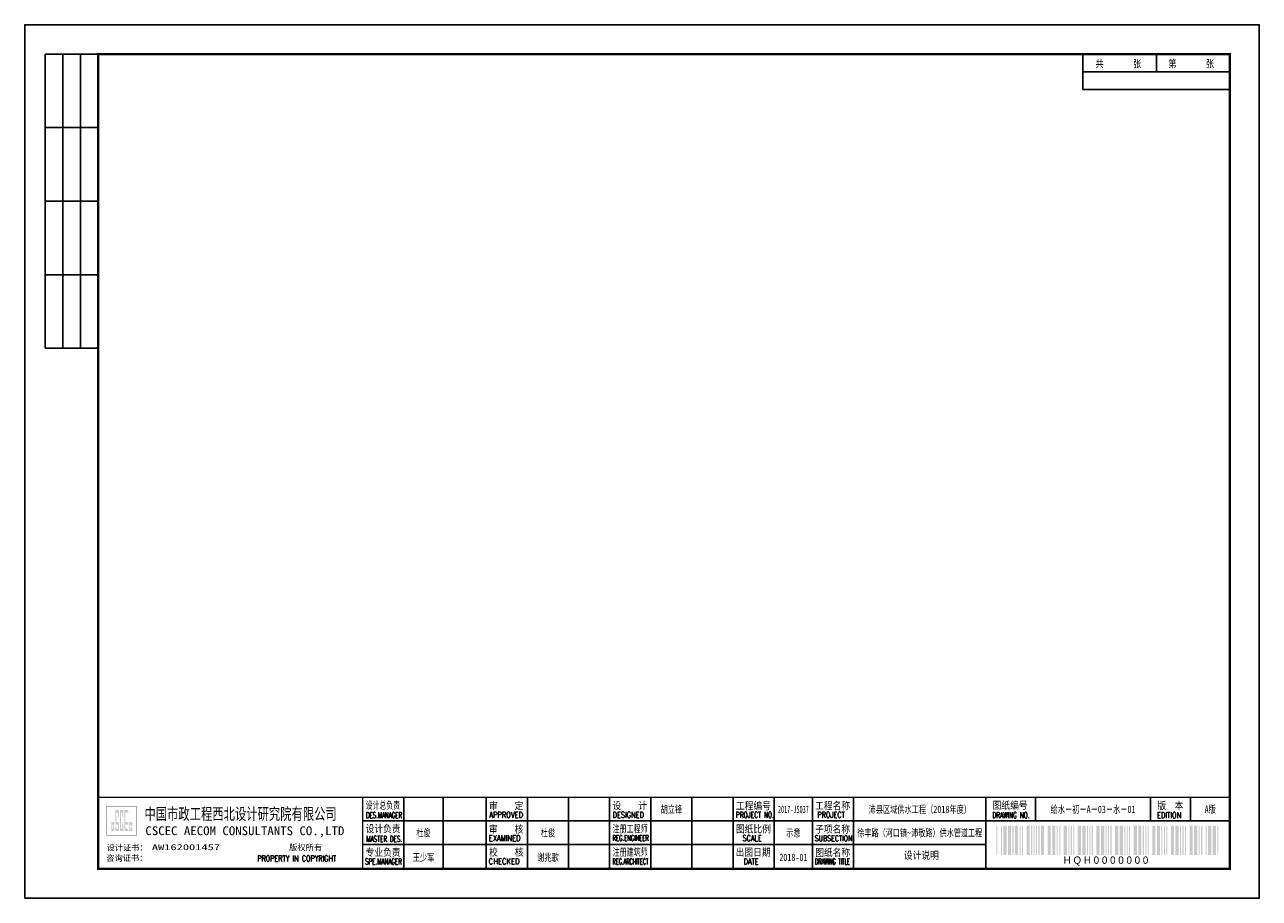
# Model space of a CAD drawing. Extents: x 1159120 to 1182252, y 3484725 to 3514600.
# Tile 8 of 53: x 1180587 to 1181007, y 3497250 to 3497547. Entities that reach past the tile are written whole.
import ezdxf
from ezdxf.enums import TextEntityAlignment as Align

# ---------------------------------------------------------------- set-up
doc = ezdxf.new("R2010")
doc.units = 0
doc.layers.get('0').update_dxf_attribs({"linetype": 'CONTINUOUS'})
doc.layers.add('GPSCOMMON', color=7, linetype='CONTINUOUS')
doc.styles.get("Standard").update_dxf_attribs({"font": 'hztxt_e.shx', "bigfont": 'hztxt.shx'})
doc.styles.add('图签', font='txt', dxfattribs={"width": 0.66})
doc.styles.add('图签 1', font='romanc.shx', dxfattribs={"width": 0.8})
doc.styles.add('图签1', font='romanc.shx', dxfattribs={"width": 0.8})

# ---------------------------------------------------------------- blocks, each defined once
blk = doc.blocks.new('*U164')
at = {"linetype": 'Continuous'}
h = blk.add_hatch(color=0, dxfattribs=at)
h.paths.add_polyline_path([(30.15, 24.21), (30.15, 23.67), (29.79, 23.67), (29.79, 25.06), (30.15, 25.06), (30.15, 24.58), (30.49, 24.58), (30.49, 25.94), (29.45, 25.94), (29.45, 22.84), (30.49, 22.84), (30.49, 24.21)])
h.paths.add_polyline_path([(30.83, 24.21), (30.83, 22.84), (32.1, 22.84), (32.1, 25.94), (31.17, 25.94), (31.17, 29.16), (31.76, 29.16), (31.76, 27.64), (32.1, 27.64), (32.1, 29.98), (30.83, 29.98), (30.83, 25.06), (31.76, 25.06), (31.76, 23.67), (31.17, 23.67), (31.17, 24.21)])
h.paths.add_polyline_path([(33.25, 25.94), (33.25, 23.67), (32.78, 23.67), (32.78, 29.16), (33.25, 29.16), (33.25, 27.64), (33.59, 27.64), (33.59, 29.98), (32.44, 29.98), (32.44, 22.84), (33.59, 22.84), (33.59, 25.94)])
h.paths.add_polyline_path([(35.22, 29.98), (33.93, 29.98), (33.93, 22.84), (35.22, 22.84), (35.22, 23.67), (34.27, 23.67), (34.27, 25.06), (35.22, 25.06), (35.22, 25.94), (34.27, 25.94), (34.27, 29.16), (35.22, 29.16)])
h.paths.add_polyline_path([(36.25, 24.21), (36.25, 23.67), (35.9, 23.67), (35.9, 25.06), (36.25, 25.06), (36.25, 24.58), (36.59, 24.58), (36.59, 25.94), (35.56, 25.94), (35.56, 22.84), (36.59, 22.84), (36.59, 24.21)])
at = {"color": 0}
for p, q in [((7, 287), (7, 187)), ((25, 287), (7, 287)), ((13, 287), (13, 187)), ((19, 287), (19, 187)), ((360, 275), (360, 287)), ((385, 281), (385, 287)), ((410, 275), (410, 287)), ((360, 281), (410, 281)), ((360, 275), (410, 275)), ((25, 262), (7, 262)), ((25, 237), (7, 237)), ((25, 212), (7, 212)), ((25, 187), (7, 187)), ((129, 10.34), (129, 34.34)), ((142.36, 10.34), (142.36, 34.34)), ((157, 10.34), (157, 34.34)), ((171, 10.34), (171, 34.34)), ((185, 10.34), (185, 34.34)), ((199, 10.34), (199, 34.34)), ((213, 10.34), (213, 34.34)), ((227, 10.34), (227, 34.34)), ((255, 10.34), (255, 34.34)), ((268, 10.34), (268, 34.34)), ((282, 10.34), (282, 34.34)), ((327, 34.34), (327, 26.34)), ((343.88, 34.34), (343.88, 26.34)), ((383.01, 26.34), (383.01, 34.34)), ((396.62, 26.34), (396.62, 34.34)), ((115, 26.34), (330, 26.34)), ((327, 26.34), (410, 26.34)), ((327, 10.34), (327, 26.34)), ((115, 18.34), (327, 18.34))]:
    blk.add_line(p, q, dxfattribs=at)
blk.add_lwpolyline([(0, 0), (420, 0), (420, 297), (0, 297)], close=True, dxfattribs=at)
for points, const_width in [([(410, 10), (410, 287), (25, 287), (25, 10), (410, 10)], 0.75), ([(25, 34.34), (410, 34.34)], 0.5), ([(115, 10.34), (115, 34.34)], 0.5), ([(241, 10.34), (241, 34.34)], 0.5), ([(327, 10.34), (327, 26.34)], 0.35), ([(327, 26.34), (410, 26.34)], 0.35)]:
    blk.add_lwpolyline(points, dxfattribs=dict(at, const_width=const_width))
at = {"color": 0, "linetype": 'Continuous', "const_width": 0.107}
blk.add_lwpolyline([(28, 21.34), (38, 21.34), (38, 31.34), (28, 31.34)], close=True, dxfattribs=at)
at = {"color": 0}
for points in [[(330.54, 14.73), (330.54, 24.73), (330.9, 14.73), (330.9, 24.73)], [(332.1, 14.73), (332.1, 24.73), (332.46, 14.73), (332.46, 24.73)], [(332.93, 14.73), (332.93, 24.73), (334.02, 14.73), (334.02, 24.73)], [(334.48, 14.73), (334.48, 24.73), (335.58, 14.73), (335.58, 24.73)], [(336.04, 14.73), (336.04, 24.73), (336.41, 14.73), (336.41, 24.73)], [(336.87, 14.73), (336.87, 24.73), (337.96, 14.73), (337.96, 24.73)], [(338.43, 14.73), (338.43, 24.73), (338.79, 14.73), (338.79, 24.73)], [(339.26, 14.73), (339.26, 24.73), (339.62, 14.73), (339.62, 24.73)], [(340.82, 14.73), (340.82, 24.73), (341.91, 14.73), (341.91, 24.73)], [(342.38, 14.73), (342.38, 24.73), (342.74, 14.73), (342.74, 24.73)], [(343.2, 14.73), (343.2, 24.73), (343.57, 14.73), (343.57, 24.73)], [(344.03, 14.73), (344.03, 24.73), (344.4, 14.73), (344.4, 24.73)], [(344.86, 14.73), (344.86, 24.73), (345.23, 14.73), (345.23, 24.73)], [(345.69, 14.73), (345.69, 24.73), (346.79, 14.73), (346.79, 24.73)], [(347.98, 14.73), (347.98, 24.73), (349.07, 14.73), (349.07, 24.73)], [(349.54, 14.73), (349.54, 24.73), (350.63, 14.73), (350.63, 24.73)], [(351.1, 14.73), (351.1, 24.73), (351.46, 14.73), (351.46, 24.73)], [(351.93, 14.73), (351.93, 24.73), (352.29, 14.73), (352.29, 24.73)], [(353.48, 14.73), (353.48, 24.73), (354.58, 14.73), (354.58, 24.73)], [(355.04, 14.73), (355.04, 24.73), (355.41, 14.73), (355.41, 24.73)], [(355.87, 14.73), (355.87, 24.73), (356.24, 14.73), (356.24, 24.73)], [(356.7, 14.73), (356.7, 24.73), (357.06, 14.73), (357.06, 24.73)], [(358.26, 14.73), (358.26, 24.73), (359.35, 14.73), (359.35, 24.73)], [(359.82, 14.73), (359.82, 24.73), (360.91, 14.73), (360.91, 24.73)], [(361.38, 14.73), (361.38, 24.73), (361.74, 14.73), (361.74, 24.73)], [(362.2, 14.73), (362.2, 24.73), (362.57, 14.73), (362.57, 24.73)], [(363.03, 14.73), (363.03, 24.73), (363.4, 14.73), (363.4, 24.73)], [(364.59, 14.73), (364.59, 24.73), (365.69, 14.73), (365.69, 24.73)], [(366.15, 14.73), (366.15, 24.73), (367.24, 14.73), (367.24, 24.73)], [(367.71, 14.73), (367.71, 24.73), (368.07, 14.73), (368.07, 24.73)], [(368.54, 14.73), (368.54, 24.73), (368.9, 14.73), (368.9, 24.73)], [(369.37, 14.73), (369.37, 24.73), (369.73, 14.73), (369.73, 24.73)], [(370.93, 14.73), (370.93, 24.73), (372.02, 14.73), (372.02, 24.73)], [(372.48, 14.73), (372.48, 24.73), (373.58, 14.73), (373.58, 24.73)], [(374.04, 14.73), (374.04, 24.73), (374.41, 14.73), (374.41, 24.73)], [(374.87, 14.73), (374.87, 24.73), (375.24, 14.73), (375.24, 24.73)], [(375.7, 14.73), (375.7, 24.73), (376.06, 14.73), (376.06, 24.73)], [(377.26, 14.73), (377.26, 24.73), (378.35, 14.73), (378.35, 24.73)], [(378.82, 14.73), (378.82, 24.73), (379.91, 14.73), (379.91, 24.73)], [(380.38, 14.73), (380.38, 24.73), (380.74, 14.73), (380.74, 24.73)], [(381.2, 14.73), (381.2, 24.73), (381.57, 14.73), (381.57, 24.73)], [(382.03, 14.73), (382.03, 24.73), (382.4, 14.73), (382.4, 24.73)], [(383.59, 14.73), (383.59, 24.73), (384.69, 14.73), (384.69, 24.73)], [(385.15, 14.73), (385.15, 24.73), (386.24, 14.73), (386.24, 24.73)], [(386.71, 14.73), (386.71, 24.73), (387.07, 14.73), (387.07, 24.73)], [(387.54, 14.73), (387.54, 24.73), (387.9, 14.73), (387.9, 24.73)], [(388.37, 14.73), (388.37, 24.73), (388.73, 14.73), (388.73, 24.73)], [(389.93, 14.73), (389.93, 24.73), (391.02, 14.73), (391.02, 24.73)], [(391.48, 14.73), (391.48, 24.73), (392.58, 14.73), (392.58, 24.73)], [(393.04, 14.73), (393.04, 24.73), (393.41, 14.73), (393.41, 24.73)], [(393.87, 14.73), (393.87, 24.73), (394.24, 14.73), (394.24, 24.73)], [(394.7, 14.73), (394.7, 24.73), (395.06, 14.73), (395.06, 24.73)], [(396.26, 14.73), (396.26, 24.73), (397.35, 14.73), (397.35, 24.73)], [(397.82, 14.73), (397.82, 24.73), (398.91, 14.73), (398.91, 24.73)], [(399.38, 14.73), (399.38, 24.73), (399.74, 14.73), (399.74, 24.73)], [(400.2, 14.73), (400.2, 24.73), (400.57, 14.73), (400.57, 24.73)], [(401.76, 14.73), (401.76, 24.73), (402.13, 14.73), (402.13, 24.73)], [(402.59, 14.73), (402.59, 24.73), (403.69, 14.73), (403.69, 24.73)], [(404.15, 14.73), (404.15, 24.73), (405.24, 14.73), (405.24, 24.73)], [(405.71, 14.73), (405.71, 24.73), (406.07, 14.73), (406.07, 24.73)]]:
    blk.add_solid(points, dxfattribs=at)
at = {"color": 0, "linetype": 'Continuous'}
for s, height, style, width, p in [('共       张', 2.5, '图签', 0.8, (364.26, 282.49)), ('第       张', 2.5, '图签', 0.8, (389.04, 282.49)), ('中国市政工程西北设计研究院有限公司', 4, '图签', 0.74, (40.74, 26.71)), ('设计总负责', 2.5, '图签', 0.67, (115.98, 30.39)), ('APPROVED', 2, '图签 1', 0.75, (158.02, 27.38)), ('审    定', 2.5, '图签', 0.85, (157.92, 30.22)), ('设    计', 2.5, '图签', 0.85, (199.94, 30.25)), ('DESIGNED', 2, '图签 1', 0.78, (199.99, 27.38)), ('PROJECT NO.', 2, '图签 1', 0.6, (241.93, 27.38)), ('工程编号', 2.5, '图签', 0.85, (241.94, 30.2)), ('工程名称', 2.5, '图签', 0.85, (268.91, 30.22)), ('PROJECT', 2, '图签 1', 0.8, (269.68, 27.39)), ('图纸编号', 2.5, '图签', 0.85, (329.28, 30.36)), ('版  本', 2.5, '图签', 0.85, (385.33, 30.27)), ('设计负责', 2.5, '图签', 0.85, (115.98, 22.4)), ('DES.MANAGER', 2, '图签1', 0.55, (116.1, 27.26)), ('注册工程师', 2.5, '图签', 0.68, (200, 22.38)), ('DRAWING NO.', 2, '图签 1', 0.59, (329.18, 27.29)), ('EDITION', 2, '图签 1', 0.75, (385.15, 27.26)), ('CSCEC AECOM CONSULTANTS CO.,LTD', 3, '图签', 1.07, (41.06, 21.47)), ('MASTER DES.', 2, '图签1', 0.57, (116.21, 19.2)), ('EXAMINED', 2, '图签 1', 0.79, (157.88, 19.46)), ('审    核', 2.5, '图签', 0.85, (157.92, 22.21)), ('REG.ENGINEER', 2, '图签 1', 0.53, (199.98, 19.5)), ('图纸比例', 2.5, '图签', 0.85, (241.94, 22.31)), ('SCALE', 2, '图签 1', 0.8, (244.22, 19.48)), ('SUBSECTION', 2, '图签 1', 0.64, (268.76, 19.39)), ('子项名称', 2.5, '图签', 0.85, (268.88, 22.24)), ('专业负责', 2.5, '图签', 0.85, (115.95, 14.38)), ('校    核', 2.5, '图签', 0.85, (158, 14.42)), ('注册建筑师', 2.5, '图签', 0.68, (200.02, 14.45)), ('出图日期', 2.5, '图签', 0.85, (241.87, 14.4)), ('图纸名称', 2.5, '图签', 0.85, (268.91, 14.33)), ('PROPERTY IN COPYRIGHT', 2, '图签 1', 0.8, (79.11, 12.55)), ('SPE.MANAGER', 2, '图签 1', 0.56, (115.81, 11.53)), ('CHECKED', 2, '图签 1', 0.85, (157.85, 11.55)), ('REG.ARCHITECT', 2, '图签 1', 0.5, (199.98, 11.52)), ('DATE', 2, '图签 1', 0.8, (244.61, 11.52)), ('DRAWING TITLE', 2, '图签 1', 0.5, (268.86, 11.53))]:
    blk.add_text(s, height=height, dxfattribs=dict(at, style=style, width=width)).set_placement(p)
at = {"color": 0, "linetype": 'Continuous', "style": '图签'}
for s, p in [('设计证书：', (27.85, 16.24)), ('版权所有', (89.96, 16.29)), ('咨询证书：', (27.76, 12.7))]:
    blk.add_text(s, height=2, dxfattribs=at).set_placement(p)
at = {"color": 0}
blk.add_text('H Q H 0 0 0 0 0 0 0 ', height=2.5, dxfattribs=at).set_placement((368.31, 14.23), align=Align.TOP_CENTER)
at = {"color": 0, "linetype": 'Continuous', "style": '图签', "flags": 8}
for tag, width, p, p2 in [('设计总负责', 0.611046, (130.25, 28.99), (141.11, 28.99)), ('工程名称', 2.988281, (283.25, 28.99), (325.75, 28.99)), ('图纸编号', 2.575163, (345.13, 28.99), (381.76, 28.99)), ('子项名称', 2.988281, (283.25, 20.99), (325.75, 20.99))]:
    blk.add_attdef(tag, text='', height=2.5, dxfattribs=dict(at, width=width)).set_placement(p, p2, align=Align.FIT)
at = {"color": 0, "linetype": 'Continuous', "ltscale": 0.055, "style": '图签', "flags": 8}
for tag, width, p, p2 in [('审定', 1.617188, (172.25, 28.99), (183.75, 28.99)), ('设计', 1.617188, (214.25, 28.99), (225.75, 28.99)), ('工程编号', 0.738284, (256.25, 28.99), (266.75, 28.99)), ('版本', 1.530605, (397.87, 28.99), (408.75, 28.99)), ('设计负责', 0.763807, (130.25, 20.99), (141.11, 20.99)), ('审核', 1.617188, (172.25, 20.99), (183.75, 20.99)), ('注册工程师', 0.646875, (214.25, 20.99), (225.75, 20.99)), ('图纸比例', 0.738284, (256.25, 20.99), (266.75, 20.99)), ('专业负责', 0.763807, (130.25, 12.65), (141.11, 12.65)), ('校核', 1.617188, (172.25, 12.65), (183.75, 12.65)), ('注册建筑师', 0.646875, (214.25, 12.65), (225.75, 12.65)), ('出图日期', 0.738284, (256.25, 12.65), (266.75, 12.65))]:
    blk.add_attdef(tag, text='', height=2.5, dxfattribs=dict(at, width=width)).set_placement(p, p2, align=Align.FIT)
at = {"color": 0, "linetype": 'Continuous', "style": '图签'}
for tag, p, width in [('设计证书', (43.26, 16.37), 1.55), ('咨询证书', (43.26, 12.88), 0.9)]:
    blk.add_attdef(tag, p, '', height=2, dxfattribs=dict(at, width=width))
at = {"color": 0, "linetype": 'Continuous', "style": '图签', "width": 0.85}
for tag, height, p in [('图纸名称_2_1', 2.2, (305.02, 15.12)), ('图纸名称_1_1', 2.5, (305.02, 13.35)), ('图纸名称_2_2', 2.2, (305.02, 11.51))]:
    blk.add_attdef(tag, text='', height=height, dxfattribs=at).set_placement(p, align=Align.CENTER)
blk = doc.blocks.new('20180504.1547550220')
at = {"layer": 'GPSCOMMON'}
ref = blk.add_blockref('*U164', (1180587.24, 3497249.86), dxfattribs=at)
ref.add_attrib('版本', 'A版', dxfattribs={"layer": '0', "color": 0, "height": 2.5, "style": '图签', "width": 0.7, "flags": 8}).set_placement((1180990.55, 3497278.85), align=Align.CENTER)
ref.add_attrib('图纸编号', '给水－初－A－03－水－01', dxfattribs={"layer": '0', "color": 0, "height": 2.5, "style": '图签', "width": 0.7, "flags": 8}).set_placement((1180950.69, 3497278.85), align=Align.CENTER)
ref.add_attrib('子项名称', '徐丰路（河口镇~沛敬路）供水管道工程', dxfattribs={"layer": '0', "color": 0, "height": 2.5, "style": '图签', "width": 0.679241, "flags": 8}).set_placement((1180870.49, 3497270.85), (1180912.99, 3497270.85), align=Align.FIT)
ref.add_attrib('工程名称', '沛县区域供水工程（2018年度）', dxfattribs={"layer": '0', "color": 0, "height": 2.5, "style": '图签', "width": 0.7, "flags": 8}).set_placement((1180891.74, 3497278.85), align=Align.CENTER)
ref.add_attrib('出图日期', '2018-01', dxfattribs={"layer": '0', "color": 0, "height": 2.5, "style": '图签', "width": 0.7, "flags": 8}).set_placement((1180848.74, 3497262.51), align=Align.CENTER)
ref.add_attrib('图纸比例', '示意', dxfattribs={"layer": '0', "color": 0, "height": 2.5, "style": '图签', "width": 0.7, "flags": 8}).set_placement((1180848.74, 3497270.85), align=Align.CENTER)
ref.add_attrib('工程编号', '2017-JS037', dxfattribs={"layer": '0', "color": 0, "height": 2.5, "style": '图签', "width": 0.587346, "flags": 8}).set_placement((1180843.49, 3497278.85), (1180853.99, 3497278.85), align=Align.FIT)
ref.add_attrib('设计', '胡立锋', dxfattribs={"layer": '0', "color": 0, "height": 2.5, "style": '图签', "width": 0.7, "flags": 8}).set_placement((1180807.24, 3497278.85), align=Align.CENTER)
ref.add_attrib('校核', '谢兆歌', dxfattribs={"layer": '0', "color": 0, "height": 2.5, "style": '图签', "width": 0.7, "flags": 8}).set_placement((1180765.24, 3497262.51), align=Align.CENTER)
ref.add_attrib('审核', '杜俊', dxfattribs={"layer": '0', "color": 0, "height": 2.5, "style": '图签', "width": 0.7, "flags": 8}).set_placement((1180765.24, 3497270.85), align=Align.CENTER)
ref.add_attrib('专业负责', '王少军', dxfattribs={"layer": '0', "color": 0, "height": 2.5, "style": '图签', "width": 0.7, "flags": 8}).set_placement((1180722.93, 3497262.51), align=Align.CENTER)
ref.add_attrib('设计负责', '杜俊', dxfattribs={"layer": '0', "color": 0, "height": 2.5, "style": '图签', "width": 0.7, "flags": 8}).set_placement((1180722.93, 3497270.85), align=Align.CENTER)
ref.add_attrib('设计证书', 'AW162001457', (1180630.5, 3497266.24), dxfattribs={"layer": '0', "color": 0, "height": 2, "style": '图签', "width": 1.55})
ref.add_attrib('图纸名称_1_1', '设计说明', dxfattribs={"layer": '0', "color": 0, "height": 2.5, "style": '图签', "width": 0.85}).set_placement((1180892.27, 3497263.22), align=Align.CENTER)

msp = doc.modelspace()

# ---------------------------------------------------------------- block references
at = {"layer": 'GPSCOMMON'}
msp.add_blockref('20180504.1547550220', (0, 0), dxfattribs=at)

doc.saveas('drawing.dxf')
